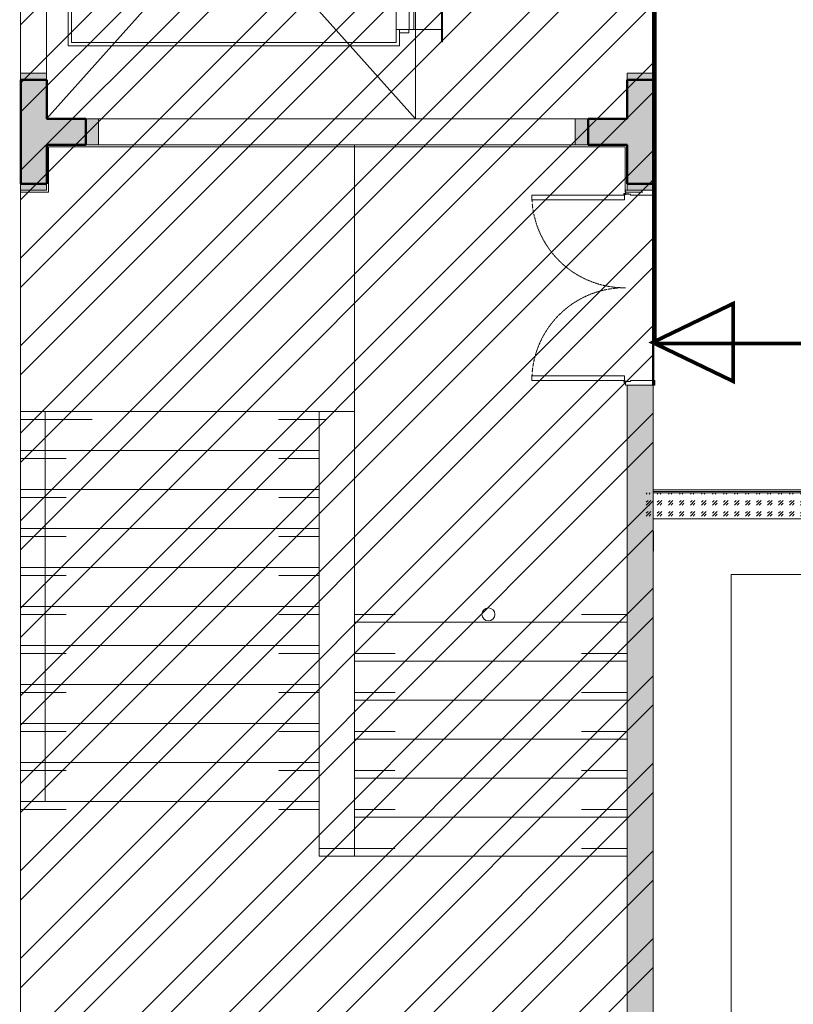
# Model space of a CAD drawing. Header units: inches. Extents: x -647532 to 3008597, y -136987 to 2557681.
# Tile 100 of 153: x 45944 to 51900, y 38025 to 45600. Entities that reach past the tile are written whole.
import ezdxf
from ezdxf import colors
from ezdxf.entities.mleader import LeaderData, LeaderLine
from ezdxf.enums import TextEntityAlignment as Align
from ezdxf.math import Vec2, Vec3

# ---------------------------------------------------------------- set-up
doc = ezdxf.new("R2010")
doc.units = ezdxf.units.IN
doc.header["$MEASUREMENT"] = 0
for name, pattern in [('BIAL-IT1I-KGD-001-IN-DWG-141 LEVEL 2 - OVERALL FIRE EXIT PLAN$0$HIDDEN', [9.525, 6.35, -3.175]), ('BIAL-IT1I-KGD-001-IN-DWG-141 LEVEL 2 - OVERALL FIRE EXIT PLAN$0$HIDDEN2', [4.7625, 3.175, -1.5875]), ('HIDDEN2 IDS', [1.666875, 1.11125, -0.555625])]:
    doc.linetypes.add(name, pattern=pattern)
for name, color, linetype, lineweight in [('200 wall', 8, 'Continuous', 5), ('corridor', 8, 'Continuous', 5), ('DOOR', 8, 'Continuous', 5), ('ELE', 8, 'Continuous', 5), ('ex wall', 8, 'Continuous', 5), ('FURN', 8, 'Continuous', 5), ('FURN-HATCH', 8, 'Continuous', 5), ('HAT', 8, 'Continuous', 5), ('MAT-POP', 8, 'Continuous', 5), ('PLASTER', 8, 'Continuous', 5), ('WALL - EXISTING', 8, 'Continuous', 5), ('WALL HATCH', 8, 'Continuous', 5), ('YD-COLUMN', 8, 'Continuous', 5), ('YD-EXISTING WALL', 8, 'Continuous', 5), ('YD-LIFT', 8, 'Continuous', 5), ('YD-SHAFT', 8, 'Continuous', 5), ('YD-STAIR', 8, 'Continuous', 5), ('YD-WALL', 8, 'Continuous', 5)]:
    doc.layers.add(name, color=color, linetype=linetype, lineweight=lineweight)
doc.layers.add('ARCH', color=8, linetype='Continuous')
doc.styles.add('ARIAL', font='arial.ttf')
doc.styles.get("Standard").update_dxf_attribs({"font": 'arial.ttf'})

# ---------------------------------------------------------------- blocks, each defined once
blk = doc.blocks.new('BIAL-IT1I-KGD-001-IN-DWG-141 LEVEL 2 - OVERALL FIRE EXIT PLAN$0$IBGA_LIFT_Freight - Stretcher lift-4670795-A1 - OVERALL PTB PLAN - LEVEL 0')
at = {"lineweight": 9}
for p, q in [((-1275, 225), (-1275, 2775)), ((-1275, 2775), (775, 2775)), ((-1250, 250), (-1250, 2750)), ((-1250, 2750), (750, 2750)), ((750, 2750), (750, 250)), ((775, 2775), (775, 225)), ((750, 250), (-1250, 250)), ((-1150, 250), (-1150, 153)), ((650, 250), (650, 153)), ((-1150, 225), (-1275, 225)), ((-1175, 225), (-1175, 153)), ((-1150, 153), (-1175, 153)), ((775, 225), (650, 225)), ((650, 153), (675, 153)), ((675, 225), (675, 153)), ((-1150, 150), (-1150, 113)), ((-1150, 150), (-251, 150)), ((-251, 150), (-251, 113)), ((-249, 150), (-249, 113)), ((-249, 150), (650, 150)), ((650, 150), (650, 113))]:
    blk.add_line(p, q, dxfattribs=at)
for p, q in [((-1150, 113), (650, 113)), ((-1150, 113), (-1150, -100)), ((650, 113), (650, -100)), ((-1244, -100), (744, -100)), ((-1244, -100), (-1244, -106)), ((744, -106), (-1244, -106)), ((744, -100), (744, -106))]:
    blk.add_line(p, q)
blk = doc.blocks.new('*U140')
h = blk.add_hatch(color=252)
h.paths.add_polyline_path([(-0.002, 0.015, 0.724863), (-0.002, 0), (-0.002, -0.036), (0, -0.036), (0, 0, 1.209796)])
h.paths.add_polyline_path([(-0.006, 0.008, -1), (0.006, 0.008, -1)], flags=16)
blk.add_hatch(color=252).paths.add_polyline_path([(0.008, 0.01, -0.06361), (0.008, 0.008), (0.044, 0.008), (0.044, 0.01)])
blk.add_lwpolyline([(-0.003, 0.015, 0.723917), (-0.002, 0), (-0.002, -0.036), (0, -0.036), (0, 0, 1.209796), (-0.002, 0.015)], format="xyb")
blk.add_lwpolyline([(0.008, 0.008), (0.044, 0.008), (0.044, 0.01), (0.008, 0.01)])
blk.add_circle((0, 0.008), 0.00604)
blk = doc.blocks.new('*U112')
for points in [[(48, 9), (48, 956), (98, 956), (98, 9)], [(1943, 9), (1943, 956), (1893, 956), (1893, 9)]]:
    blk.add_lwpolyline(points, close=True)
at = {"color": 8, "linetype": 'HIDDEN2 IDS'}
blk.add_lwpolyline([(1943, 956, 0.416921), (995, 0, 0.416921), (48, 956)], format="xyb", dxfattribs=at)
for points in [[(50, -51), (50, -300), (0, -300), (0, 0), (39, 0), (39, -51), (50, -51)], [(1940, -51), (1940, -300), (1990, -300), (1990, 0), (1951, 0), (1951, -51), (1940, -51)]]:
    blk.add_lwpolyline(points)
at = {"yscale": 1000, "zscale": 1000}
for p, xscale in [((39, 0), 1000), ((1951, 0), -1000)]:
    blk.add_blockref('*U140', p, dxfattribs=dict(at, xscale=xscale))
blk = doc.blocks.new('_TagSlot')
at = {"color": 0, "linetype": 'ByBlock', "lineweight": -2, "transparency": 16777216}
for p, q in [((-4, 4), (4, 4)), ((-4, -4), (4, -4))]:
    blk.add_line(p, q, dxfattribs=at)
for centre, start, end in [((-4, 0), 90, 270), ((4, 0), 270, 90)]:
    blk.add_arc(centre, 4, start, end, dxfattribs=at)
at = {"layer": 'FURN', "color": 0, "transparency": 16777216, "style": 'ARIAL'}
blk.add_attdef('M-01', text='', height=2.5, dxfattribs=at).set_placement((0, -1.5), align=Align.CENTER)
blk = doc.blocks.new('_DotSmall')
at = {"color": 0, "linetype": 'ByBlock', "const_width": 0.5}
blk.add_lwpolyline([(-0.0625, 0, 1), (0.0625, 0, 1)], format="xyb", close=True, dxfattribs=at)
blk = doc.blocks.new('ARCH')
at = {"layer": 'ex wall'}
h = blk.add_hatch(color=8, dxfattribs=at)
h.dxf.hatch_style = 1
h.paths.add_polyline_path([(50820.203, 41834.957), (50820.203, 41684.837), (50820.203, 36912.363), (50220.203, 36912.363), (50220.203, 37112.363), (50620.203, 37112.363), (50620.177, 42787.363), (50820.177, 42787.363)])
at = {"layer": 'HAT'}
h = blk.add_hatch(dxfattribs=at)
h.set_pattern_fill('ANSI32', color=256, scale=50)
h.set_pattern_definition([(45, (69379.3, 12639.06), (-336.7596, 336.7596), []), (45, (69603.8, 12639.06), (-336.7596, 336.7596), [])])
h.paths.add_polyline_path([(45950.606, 48212.125), (50819.94, 48212.125), (50819.94, 36912.363), (45950.606, 36912.363)])
at = {"layer": 'WALL HATCH'}
h = blk.add_hatch(dxfattribs=at)
h.set_pattern_fill('GOST_GLASS', color=3, scale=10)
h.set_pattern_definition([(45, (-17199.29, -278113.97), (84.852814, -9e-15), [50, -70]), (45, (-17178.076, -278113.97), (84.852814, -9e-15), [20, -100]), (45, (-17199.29, -278092.754), (84.852814, -9e-15), [20, -100])])
h.paths.add_polyline_path([(53705.606, 41758.789), (53705.606, 41958.746), (50720.203, 41958.643), (50720.203, 41758.694)])
at = {"layer": 'YD-EXISTING WALL'}
h = blk.add_hatch(color=256, dxfattribs=at)
h.dxf.hatch_style = 1
h.paths.add_polyline_path([(46550.606, 44837.363), (46150.606, 44837.363), (46150.606, 45187.363), (45950.606, 45187.363), (45950.606, 44287.363), (46150.606, 44287.363), (46150.606, 44637.363), (46550.606, 44637.363)])
h = blk.add_hatch(color=256, dxfattribs=at)
h.dxf.hatch_style = 1
h.paths.add_polyline_path([(50820.177, 45187.363), (50620.177, 45187.363), (50620.177, 44837.363), (50220.177, 44837.363), (50220.177, 44637.363), (50620.177, 44637.363), (50620.177, 44287.363), (50820.177, 44287.363)])
h = blk.add_hatch(color=253, dxfattribs=at)
h.dxf.hatch_style = 1
h.paths.add_polyline_path([(50820.606, 45137.363), (50620.606, 45137.363), (50620.606, 44837.363), (50320.606, 44837.363), (50320.606, 44637.363), (50620.606, 44637.363), (50620.606, 44337.363), (50820.606, 44337.363)])
at = {"layer": '200 wall'}
for p, q in [((50820.203, 41958.694), (53705.606, 41958.694)), ((50820.203, 41758.694), (53505.606, 41758.694))]:
    blk.add_line(p, q, dxfattribs=at)
at = {"layer": 'corridor', "linetype": 'BIAL-IT1I-KGD-001-IN-DWG-141 LEVEL 2 - OVERALL FIRE EXIT PLAN$0$HIDDEN', "const_width": 28.636}
blk.add_lwpolyline([(50832.495, 46920.268), (50832.495, 43109.111), (73138.968, 43109.111), (73138.968, 39326.45)], dxfattribs=at)
at = {"layer": 'corridor', "const_width": 28.636}
blk.add_lwpolyline([(51435.713, 42818.312), (50816.231, 43116.951), (51435.713, 43415.59)], close=True, dxfattribs=at)
at = {"layer": 'ELE'}
for p, q in [((48520.177, 39164.744), (48520.177, 44637.363)), ((48520.177, 42584.744), (45950.606, 42584.744)), ((48250.548, 42284.744), (45950.606, 42284.744)), ((48250.548, 41984.744), (45950.606, 41984.744)), ((48250.548, 41684.744), (45950.606, 41684.744)), ((48250.548, 41384.744), (45950.606, 41384.744)), ((48250.548, 41084.744), (45950.606, 41084.744)), ((48250.548, 40784.744), (45950.606, 40784.744)), ((48520.177, 40664.744), (50620.177, 40664.744)), ((48250.548, 40484.744), (45950.606, 40484.744)), ((48520.177, 40364.744), (50620.177, 40364.744)), ((48250.548, 40184.744), (45950.606, 40184.744)), ((48520.177, 40064.744), (50620.177, 40064.744)), ((48250.548, 39884.744), (45950.606, 39884.744)), ((48520.177, 39764.744), (50620.177, 39764.744)), ((48250.548, 39584.744), (45950.606, 39584.744)), ((48520.177, 39464.744), (50620.177, 39464.744)), ((48520.177, 39224.744), (48250.548, 39224.744))]:
    blk.add_line(p, q, dxfattribs=at)
at = {"layer": 'ELE', "linetype": 'BIAL-IT1I-KGD-001-IN-DWG-141 LEVEL 2 - OVERALL FIRE EXIT PLAN$0$HIDDEN2'}
for p, q in [((46500.606, 42524.744), (45950.606, 42524.744)), ((48300.548, 42524.744), (47935.548, 42524.744)), ((46300.606, 42224.744), (45950.606, 42224.744)), ((48250.548, 42224.744), (47935.548, 42224.744)), ((46300.606, 41924.744), (45950.606, 41924.744)), ((48250.548, 41924.744), (47935.548, 41924.744)), ((46300.606, 41624.744), (45950.606, 41624.744)), ((48250.548, 41624.744), (47935.548, 41624.744)), ((46300.606, 41324.744), (45950.606, 41324.744)), ((48250.548, 41324.744), (47935.548, 41324.744)), ((46300.606, 41024.744), (45950.606, 41024.744)), ((48250.548, 41024.744), (47935.548, 41024.744)), ((48835.177, 41024.744), (48520.177, 41024.744)), ((50620.177, 41024.744), (50270.12, 41024.744)), ((46300.606, 40724.744), (45950.606, 40724.744)), ((48250.548, 40724.744), (47935.548, 40724.744)), ((48835.177, 40724.744), (48520.177, 40724.744)), ((50620.177, 40724.744), (50270.12, 40724.744)), ((46300.606, 40424.744), (45950.606, 40424.744)), ((48250.548, 40424.744), (47935.548, 40424.744)), ((48835.177, 40424.744), (48520.177, 40424.744)), ((50620.177, 40424.744), (50270.12, 40424.744)), ((46300.606, 40124.744), (45950.606, 40124.744)), ((48250.548, 40124.744), (47935.548, 40124.744)), ((48835.177, 40124.744), (48520.177, 40124.744)), ((50620.177, 40124.744), (50270.12, 40124.744)), ((46300.606, 39824.744), (45950.606, 39824.744)), ((48250.548, 39824.744), (47935.548, 39824.744)), ((48520.177, 39824.744), (48835.177, 39824.744)), ((50620.177, 39824.744), (50270.12, 39824.744)), ((46300.606, 39524.744), (45950.606, 39524.744)), ((48250.548, 39524.744), (47935.548, 39524.744)), ((48835.177, 39524.744), (48520.177, 39524.744)), ((50270.12, 39524.744), (50620.177, 39524.744)), ((48470.177, 39224.744), (48300.548, 39224.744)), ((48520.177, 39224.744), (48835.177, 39224.744)), ((50270.12, 39224.744), (50620.177, 39224.744))]:
    blk.add_line(p, q, dxfattribs=at)
at = {"layer": 'ex wall'}
blk.add_line((50820.606, 44231.053), (50820.606, 36761.053), dxfattribs=at)
at = {"layer": 'FURN'}
for q in [(51420.606, 37512.363), (53605.606, 41331.508)]:
    blk.add_line((51420.606, 41331.508), q, dxfattribs=at)
at = {"layer": 'MAT-POP'}
blk.add_line((50820.203, 41982.694), (53729.606, 41982.694), dxfattribs=at)
at = {"layer": 'PLASTER'}
blk.add_line((50820.203, 41970.694), (53717.606, 41970.694), dxfattribs=at)
at = {"layer": 'WALL - EXISTING'}
blk.add_lwpolyline([(50820.203, 42787.363), (50820.203, 36912.363), (50220.203, 36912.363), (50220.203, 37112.363), (50620.203, 37112.363), (50620.203, 42787.363), (50820.203, 42787.363)], dxfattribs=at)
at = {"layer": 'YD-COLUMN', "lineweight": 50}
for p, q in [((50820.606, 48212.125), (50820.606, 42787.363)), ((45952.035, 45137.363), (45952.035, 44337.363)), ((45952.035, 45137.363), (46152.035, 45137.363)), ((46152.035, 45137.363), (46152.035, 44837.363)), ((50620.606, 44837.363), (50620.606, 45137.363)), ((50820.606, 45137.363), (50620.606, 45137.363)), ((50820.606, 44337.363), (50820.606, 45137.363)), ((46152.035, 44837.363), (46452.035, 44837.363)), ((46452.035, 44637.363), (46452.035, 44837.363)), ((50320.606, 44837.363), (50320.606, 44637.363)), ((50320.606, 44837.363), (50620.606, 44837.363)), ((46452.035, 44637.363), (46152.035, 44637.363)), ((46152.035, 44637.363), (46152.035, 44337.363)), ((50620.606, 44637.363), (50320.606, 44637.363)), ((50620.606, 44337.363), (50620.606, 44637.363)), ((45952.035, 44337.363), (46152.035, 44337.363)), ((50820.606, 44337.363), (50620.606, 44337.363))]:
    blk.add_line(p, q, dxfattribs=at)
at = {"layer": 'YD-EXISTING WALL', "linetype": 'Continuous', "ltscale": 0.25}
blk.add_line((45950.606, 48212.125), (45950.606, 36912.363), dxfattribs=at)
at = {"layer": 'YD-EXISTING WALL'}
for p, q in [((46150.177, 45187.363), (46150.177, 45576.469)), ((48992.035, 44837.363), (50620.177, 44837.363)), ((46150.606, 44637.363), (50620.177, 44637.363)), ((45950.606, 44272.363), (46165.606, 44272.363)), ((50820.177, 42787.363), (50620.177, 42787.363)), ((50620.177, 42787.363), (50620.177, 37112.363))]:
    blk.add_line(p, q, dxfattribs=at)
at = {"layer": 'YD-EXISTING WALL', "linetype": 'Continuous', "ltscale": 0.25}
blk.add_lwpolyline([(46150.606, 48012.121), (48992.035, 48012.125), (48992.035, 44837.363), (46150.606, 44837.363)], close=True, dxfattribs=at)
at = {"layer": 'YD-EXISTING WALL'}
for points in [[(45950.606, 45576.231), (45950.606, 36912.363), (50820.177, 36912.363)], [(48990.177, 44837.363), (46150.606, 44837.363), (46150.606, 45187.363), (45950.606, 45187.363)], [(50620.177, 44637.363), (50620.177, 44287.363), (50820.177, 44287.363), (50820.177, 45187.363), (50620.177, 45187.363), (50620.177, 44837.363)], [(46550.606, 44637.363), (46550.606, 44837.363)], [(50220.177, 44837.363), (50220.177, 44637.363)], [(45950.606, 44287.363), (46150.606, 44287.363), (46150.606, 44637.363)], [(46165.606, 44272.363), (46165.606, 44622.363), (50605.177, 44622.363), (50605.177, 44272.363), (50740.177, 44272.363)]]:
    blk.add_lwpolyline(points, dxfattribs=at)
at = {"layer": 'YD-SHAFT', "linetype": 'Continuous', "ltscale": 0.25}
for p, q in [((45950.606, 48212.125), (45950.606, 36912.363)), ((48992.035, 44837.363), (46150.606, 48012.125)), ((48992.035, 48012.125), (46150.631, 44837.363))]:
    blk.add_line(p, q, dxfattribs=at)
at = {"layer": 'YD-STAIR'}
for points in [[(46140.606, 39584.744), (46140.606, 42584.744)], [(50620.177, 39164.744), (48250.548, 39164.744), (48250.548, 42584.744)], [(48520.177, 40964.744), (50620.177, 40964.744), (50620.177, 39164.744)]]:
    blk.add_lwpolyline(points, dxfattribs=at)
blk.add_circle((49552.677, 41024.744), 50, dxfattribs=at)
at = {"layer": 'YD-WALL'}
blk.add_line((50822.84, 41512.023), (50822.84, 41662.143), dxfattribs=at)
at = {"layer": 'DOOR', "xscale": -0.7536054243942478, "yscale": 0.7536054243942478, "zscale": 0.7536054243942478, "rotation": 90}
blk.add_blockref('*U112', (50607.119, 44287.363), dxfattribs=at)
at = {"layer": 'YD-LIFT', "rotation": 89.99999999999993}
blk.add_blockref('BIAL-IT1I-KGD-001-IN-DWG-141 LEVEL 2 - OVERALL FIRE EXIT PLAN$0$IBGA_LIFT_Freight - Stretcher lift-4670795-A1 - OVERALL PTB PLAN - LEVEL 0', (49092.035, 46674.863), dxfattribs=at)
at = {"layer": 'FURN-HATCH', "linetype": 'Continuous'}
ml = blk.add_multileader_block('Standard', dxfattribs=at)
ml.set_content('_TagSlot', color=256, scale=-11.71875)
ml.set_attribute('M-01', 'VNR1', width=0)
ml.set_leader_properties(color=256, linetype='ByLayer', lineweight=-1)
ml.set_arrow_properties(name='DOTSMALL')
ml.build(insert=Vec2(0, 0))
ml.multileader.update_dxf_attribs({"dogleg_length": 115.809, "arrow_head_size": 28.235})
ctx = ml.context
ctx.base_point, ctx.char_height, ctx.arrow_head_size, ctx.landing_gap_size, ctx.plane_origin = Vec3(101476.346, 52296.962), 200, 28.235, 4, Vec3(100757.024, 52076.672)
notes = []
notes.append((ctx, [(0, (0, 0, 0), (0, 0), (1, 0), 1, [])]))
ctx.block.insert, ctx.block.rotation, ctx.block.scale = Vec3(101570.096, 52296.962), 3.14159265, Vec3(-11.71875, 11.71875, 11.71875)
ml = blk.add_multileader_block('Standard', dxfattribs=at)
ml.set_content('_TagSlot', color=256, scale=-11.71875)
ml.set_attribute('M-01', 'VNR1', width=0)
ml.set_leader_properties(color=256, linetype='ByLayer', lineweight=-1)
ml.set_arrow_properties(name='DOTSMALL')
ml.build(insert=Vec2(0, 0))
ml.multileader.update_dxf_attribs({"dogleg_length": 115.809, "arrow_head_size": 28.235})
ctx = ml.context
ctx.base_point, ctx.char_height, ctx.arrow_head_size, ctx.landing_gap_size, ctx.plane_origin = Vec3(97954.669, 52254.917), 200, 28.235, 4, Vec3(97235.347, 52034.627)
notes.append((ctx, [(0, (0, 0, 0), (0, 0), (1, 0), 1, [])]))
ctx.block.insert, ctx.block.rotation, ctx.block.scale = Vec3(98048.419, 52254.917), 3.14159265, Vec3(-11.71875, 11.71875, 11.71875)
ml = blk.add_multileader_block('Standard', dxfattribs=at)
ml.set_content('_TagSlot', color=256, scale=-11.71875)
ml.set_attribute('M-01', 'VNR1', width=0)
ml.set_leader_properties(color=256, linetype='ByLayer', lineweight=-1)
ml.set_arrow_properties(name='DOTSMALL')
ml.build(insert=Vec2(0, 0))
ml.multileader.update_dxf_attribs({"dogleg_length": 115.809, "arrow_head_size": 28.235})
ctx = ml.context
ctx.base_point, ctx.char_height, ctx.arrow_head_size, ctx.landing_gap_size, ctx.plane_origin = Vec3(99751.234, 51693.272), 200, 28.235, 4, Vec3(99031.911, 51472.982)
notes.append((ctx, [(0, (0, 0, 0), (0, 0), (1, 0), 1, [])]))
ctx.block.insert, ctx.block.rotation, ctx.block.scale = Vec3(99844.984, 51693.272), 3.14159265, Vec3(-11.71875, 11.71875, 11.71875)
for ctx, leaders in notes:
    for number, flags, end, landing, length, lines in leaders:
        leader = LeaderData()
        leader.index, (leader.has_last_leader_line, leader.has_dogleg_vector, leader.attachment_direction) = number, flags
        leader.last_leader_point, leader.dogleg_vector, leader.dogleg_length = Vec3(end), Vec3(landing), length
        for number, points, colour, breaks in lines:
            line = LeaderLine()
            line.index, line.vertices, line.color, line.breaks = number, Vec3.list(points), colors.encode_raw_color(colour), breaks
            leader.lines.append(line)
        ctx.leaders.append(leader)

msp = doc.modelspace()

# ---------------------------------------------------------------- block references
at = {"layer": 'ARCH'}
msp.add_blockref('ARCH', (0, 0), dxfattribs=at)

doc.saveas('drawing.dxf')
